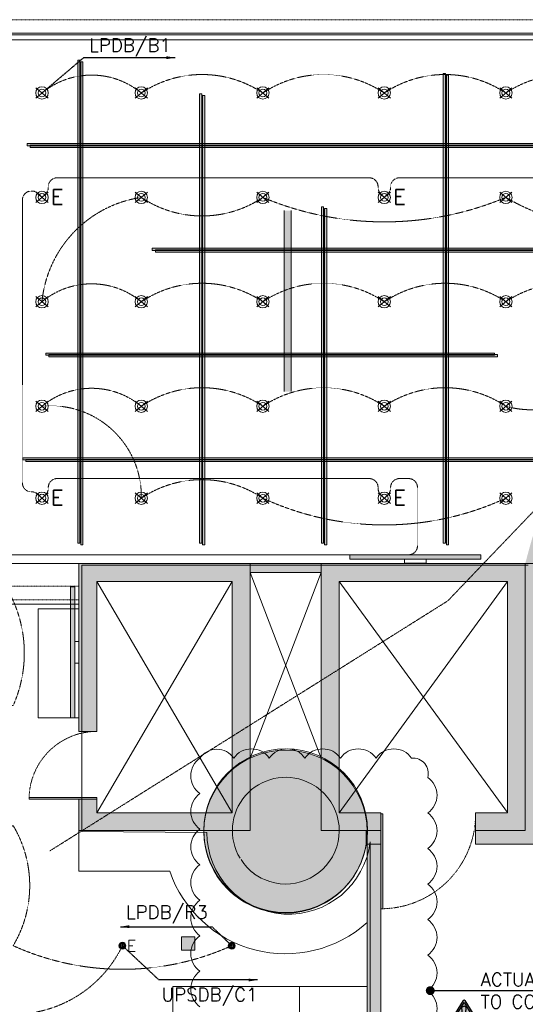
# Model space of a CAD drawing. Header units: millimetres. Extents: x -750 to 72845, y -24282 to 18874.
# Tile 49 of 154: x 7879 to 13565, y 7217 to 18302. Entities that reach past the tile are written whole.
import ezdxf
from ezdxf.enums import TextEntityAlignment as Align

# ---------------------------------------------------------------- set-up
doc = ezdxf.new("R2010")
doc.units = ezdxf.units.MM
doc.header["$MEASUREMENT"] = 0
for name, pattern in [('DASHED', [19.05, 12.7, -6.35]), ('HIDDENX2', [0.75, 0.5, -0.25]), ('IRISH HOUSE_FF46_HYD AIRPORT_HVAC DUCTING LAYOUT 3$0$( Dashed )', [0.75, 0.5, -0.25])]:
    doc.linetypes.add(name, pattern=pattern)
doc.layers.get('0').update_dxf_attribs({"lineweight": 5})
for name, color, linetype in [('ACMV-MEPF_General Text', 7, 'Continuous'), ('IRISH HOUSE_FF46_HYD AIRPORT_HVAC DUCTING LAYOUT 3$0$Flooring', 8, 'Continuous'), ('IRISH HOUSE_FF46_HYD AIRPORT_HVAC DUCTING LAYOUT 3$0$RCP LAYOUT', 8, 'Continuous'), ('Warning Symbol', 7, 'Continuous')]:
    doc.layers.add(name, color=color, linetype=linetype)
for name, color, linetype, lineweight in [('E Celing Lighting', 5, 'DASHED', 5), ('IRISH HOUSE_FF46_HYD AIRPORT_HVAC DUCTING LAYOUT 3$0$00 Structural', 2, 'Continuous', 25), ('IRISH HOUSE_FF46_HYD AIRPORT_HVAC DUCTING LAYOUT 3$0$02 Furniture', 14, 'Continuous', 25), ('IRISH HOUSE_FF46_HYD AIRPORT_HVAC DUCTING LAYOUT 3$0$02_Elevation 00', 8, 'Continuous', 9), ('IRISH HOUSE_FF46_HYD AIRPORT_HVAC DUCTING LAYOUT 3$0$03 Partition', 152, 'Continuous', 25), ('IRISH HOUSE_FF46_HYD AIRPORT_HVAC DUCTING LAYOUT 3$0$Ceiling', 14, 'Continuous', 9), ('IRISH HOUSE_FF46_HYD AIRPORT_HVAC DUCTING LAYOUT 3$0$Furniture', 14, 'Continuous', 9), ('IRISH HOUSE_FF46_HYD AIRPORT_HVAC DUCTING LAYOUT 3$0$Grey', 8, 'Continuous', 9), ('IRISH HOUSE_FF46_HYD AIRPORT_HVAC DUCTING LAYOUT 3$0$LEVEL-F-OVERALL LAYOUT$0$A-DETL', 251, 'Continuous', 15), ('IRISH HOUSE_FF46_HYD AIRPORT_HVAC DUCTING LAYOUT 3$0$LEVEL-F-OVERALL LAYOUT$0$A-FLOR-HRAL', 251, 'Continuous', 13), ('IRISH HOUSE_FF46_HYD AIRPORT_HVAC DUCTING LAYOUT 3$0$LEVEL-F-OVERALL LAYOUT$0$C-COLS', 251, 'Continuous', 13), ('Lighting (Ceiling)', 160, 'Continuous', 15), ('M-MEP-ELLG-CABLE', 146, 'HIDDENX2', 20), ('M-MEP-ELPR-EQUIP', 6, 'Continuous', 20), ('M-MEP-GEN', 7, 'Continuous', 5), ('MEP_Lighting (Walls)', 160, 'Continuous', 15)]:
    doc.layers.add(name, color=color, linetype=linetype, lineweight=lineweight)
doc.styles.add('Oswald Light', font='txt')
doc.styles.add('Romans', font='romans.shx', dxfattribs={"width": 0.8})
doc.styles.get("Standard").update_dxf_attribs({"font": 'romans.shx'})
doc.dimstyles.new('100_Romans_Dot', dxfattribs={"dimtxt": 100, "dimasz": 100, "dimexe": 50, "dimexo": 50, "dimgap": 50, "dimtad": 1, "dimdec": 0, "dimzin": 0, "dimdsep": 46, "dimtxsty": 'Romans', "dimblk": 'DOT', "dimcen": 0.09, "dimclrd": 256, "dimclre": 256, "dimadec": 0, "dimazin": 0, "dimtfac": 1, "dimtdec": 0, "dimtofl": 0, "dimtmove": 0, "dimatfit": 3, "dimldrblk": 'DOT', "dimfxl": 0, "dimtolj": 1, "dimtzin": 0, "dimarcsym": 0})
doc.dimstyles.new('MDS-50', dxfattribs={"dimtxt": 100, "dimasz": 100, "dimexe": 50, "dimexo": 50, "dimgap": 25, "dimtad": 1, "dimdec": 0, "dimtxsty": 'Oswald Light', "dimcen": 0, "dimdle": 1.5875, "dimazin": 0, "dimtfac": 1, "dimtdec": 0, "dimtix": 1, "dimtmove": 0, "dimatfit": 0, "dimfxl": 0, "dimfrac": 2, "dimtolj": 1, "dimarcsym": 0})

# ---------------------------------------------------------------- blocks, each defined once
blk = doc.blocks.new('cl')
at = {"layer": 'Lighting (Ceiling)'}
h = blk.add_hatch(color=0, dxfattribs=at)
h.dxf.hatch_style = 1
h.paths.add_polyline_path([(1.53, 0.03, 1), (-1.53, 0.03, 1)])
h.paths.add_polyline_path([(-0.81, 0.03, -1), (0.81, 0.03, -1)], flags=16)
at = {"layer": 'Lighting (Ceiling)', "color": 0}
for p, q in [((-1.53, 0.03), (1.53, 0.03)), ((0, 1.56), (0, -1.5))]:
    blk.add_line(p, q, dxfattribs=at)
for radius in [1.53, 0.806]:
    blk.add_circle((0, 0.03), radius, dxfattribs=at)
at = {"color": 0}
blk.add_attdef('NAME', text='', height=5, dxfattribs=at).set_placement((0.84, 2.71), align=Align.MIDDLE_CENTER)
blk = doc.blocks.new('IRISH HOUSE_FF46_HYD AIRPORT_HVAC DUCTING LAYOUT 3$0$IRISH HOUSE-RCP LAYOUT')
at = {"lineweight": 0, "ltscale": 0.25}
h = blk.add_hatch(color=8, dxfattribs=at)
h.dxf.hatch_style = 1
edge = h.paths.add_edge_path()
edge.add_line((14811, 5878), (14697, 5980))
edge.add_arc((20815, 1083), 7837, 141.33, 165.7935)
edge.add_line((13218, 3006), (13375, 3006))
edge.add_arc((20787, 1096), 7654, 141.3289, 165.5452, ccw=False)
edge = h.paths.add_edge_path()
edge.add_line((15341, 6701), (15456, 6599))
edge.add_arc((20875, 1116), 7710, 91.1928, 134.6652, ccw=False)
edge.add_line((20715, 8824), (20715, 8976))
edge.add_arc((20868, 1131), 7847, 91.1209, 134.777)
h = blk.add_hatch(color=8, dxfattribs=at)
h.dxf.hatch_style = 1
h.paths.add_polyline_path([(8197, 1117), (8197, 3006), (10122, 3006), (10122, 0), (8197, 0), (8197, 355), (8399, 355), (8399, 202), (9920, 202), (9920, 2804), (8399, 2804), (8399, 1117)])
h = blk.add_hatch(color=8, dxfattribs=at)
h.dxf.hatch_style = 1
h.paths.add_polyline_path([(8197, 1117), (8197, 3006), (10122, 3006), (10122, 0), (8197, 0), (8197, 355), (8399, 355), (8399, 202), (9920, 202), (9920, 2804), (8399, 2804), (8399, 1117)])
h = blk.add_hatch(color=8, dxfattribs=at)
h.dxf.hatch_style = 1
h.paths.add_polyline_path([(8197, 1117), (8197, 3006), (10122, 3006), (10122, 0), (8197, 0), (8197, 355), (8399, 355), (8399, 202), (9920, 202), (9920, 2804), (8399, 2804), (8399, 1117)])
h = blk.add_hatch(color=8, dxfattribs=at)
h.dxf.hatch_style = 1
h.paths.add_polyline_path([(11592, 0), (10922, 0), (10922, 3006), (13218, 3006), (13218, 0), (12659, 0), (12659, 200), (13017, 200), (13017, 2806), (11123, 2806), (11123, 200), (11592, 200)])
h = blk.add_hatch(color=8, dxfattribs=at)
h.dxf.hatch_style = 1
h.paths.add_polyline_path([(11592, 0), (10922, 0), (10922, 3006), (13218, 3006), (13218, 0), (12659, 0), (12659, 200), (13017, 200), (13017, 2806), (11123, 2806), (11123, 200), (11592, 200)])
h = blk.add_hatch(color=8, dxfattribs=at)
h.dxf.hatch_style = 1
h.paths.add_polyline_path([(11592, 0), (10922, 0), (10922, 3006), (13218, 3006), (13218, 0), (12659, 0), (12659, 200), (13017, 200), (13017, 2806), (11123, 2806), (11123, 200), (11592, 200)])
h = blk.add_hatch(color=8, dxfattribs=at)
h.dxf.hatch_style = 1
h.paths.add_polyline_path([(13218, 0), (13217, 3006), (13421, 3006), (13421, -152), (12659, -152), (12659, 0)])
h = blk.add_hatch(color=8, dxfattribs=at)
h.dxf.hatch_style = 1
h.paths.add_polyline_path([(10521, 909, 1), (10521, -928, 1)])
h = blk.add_hatch(color=8, dxfattribs=at)
h.dxf.hatch_style = 1
h.paths.add_polyline_path([(11440, -10, 1), (9603, -10, 1)])
h = blk.add_hatch(color=8, dxfattribs=at)
h.dxf.hatch_style = 1
h.paths.add_polyline_path([(10521, 909, 1), (10521, -928, 1)])
at = {"lineweight": 0}
h = blk.add_hatch(color=8, dxfattribs=at)
h.dxf.hatch_style = 1
h.paths.add_polyline_path([(8399, 373), (8399, 355), (7637, 355), (7637, 373)])
h = blk.add_hatch(color=8, dxfattribs=at)
h.dxf.hatch_style = 1
h.paths.add_polyline_path([(8399, 373), (8399, 355), (7637, 355), (7637, 373)])
h = blk.add_hatch(color=8, dxfattribs=at)
h.dxf.hatch_style = 1
h.paths.add_polyline_path([(8399, 373), (8399, 355), (7637, 355), (7637, 373)])
h = blk.add_hatch(color=8, dxfattribs=at)
h.dxf.hatch_style = 1
h.paths.add_polyline_path([(11617, 188), (11592, 188), (11592, -879), (11617, -879)])
h = blk.add_hatch(color=8, dxfattribs=at)
h.dxf.hatch_style = 1
h.paths.add_polyline_path([(11617, 188), (11592, 188), (11592, -879), (11617, -879)])
h = blk.add_hatch(color=8, dxfattribs=at)
h.dxf.hatch_style = 1
h.paths.add_polyline_path([(11617, 188), (11592, 188), (11592, -879), (11617, -879)])
at = {"lineweight": 0, "ltscale": 0.25}
h = blk.add_hatch(color=8, dxfattribs=at)
h.dxf.hatch_style = 1
h.paths.add_polyline_path([(11592, 0), (11429, 0), (11429, -152), (11592, -152)])
h = blk.add_hatch(color=8, dxfattribs=at)
h.dxf.hatch_style = 1
h.paths.add_polyline_path([(11440, -2926), (11593, -2926), (11593, -2776), (11593, -879), (11592, -879), (11592, -152), (11462, -152), (11440, -152)])
at = {"layer": 'IRISH HOUSE_FF46_HYD AIRPORT_HVAC DUCTING LAYOUT 3$0$00 Structural', "lineweight": 0, "ltscale": 0.25}
h = blk.add_hatch(color=8, dxfattribs=at)
h.dxf.hatch_style = 1
h.paths.add_polyline_path([(10922, 2905), (10922, 3006), (10122, 3006), (10122, 2905)])
h = blk.add_hatch(color=8, dxfattribs=at)
h.dxf.hatch_style = 1
h.paths.add_polyline_path([(9350, -1194), (9350, -1346), (9502, -1346), (9502, -1194)])
at = {"layer": 'IRISH HOUSE_FF46_HYD AIRPORT_HVAC DUCTING LAYOUT 3$0$02 Furniture', "lineweight": 0, "ltscale": 0.25}
h = blk.add_hatch(color=8, dxfattribs=at)
h.dxf.hatch_style = 1
h.paths.add_polyline_path([(10507, 4944), (10583, 4944), (10583, 6980), (10507, 6980)])
h = blk.add_hatch(color=8, dxfattribs=at)
h.dxf.hatch_style = 1
h.paths.add_polyline_path([(12718, 3107), (11243, 3107), (11243, 3056), (12718, 3056)])
h = blk.add_hatch(color=8, dxfattribs=at)
h.dxf.hatch_style = 1
h.paths.add_polyline_path([(8101, 2744), (8101, 1269), (8151, 1269), (8151, 2744)])
at = {"layer": 'IRISH HOUSE_FF46_HYD AIRPORT_HVAC DUCTING LAYOUT 3$0$Ceiling', "lineweight": 0, "ltscale": 0.25}
h = blk.add_hatch(color=8, dxfattribs=at)
h.dxf.hatch_style = 1
h.paths.add_polyline_path([(8184, 8673), (8209, 8673), (8209, 3235), (8184, 3235)])
h = blk.add_hatch(color=8, dxfattribs=at)
h.dxf.hatch_style = 1
h.paths.add_polyline_path([(8218, 8655), (8243, 8655), (8243, 3217), (8218, 3217)])
h = blk.add_hatch(color=8, dxfattribs=at)
h.dxf.hatch_style = 1
h.paths.add_polyline_path([(12296, 8523), (12321, 8523), (12321, 3235), (12296, 3235)])
h = blk.add_hatch(color=8, dxfattribs=at)
h.dxf.hatch_style = 1
h.paths.add_polyline_path([(12330, 8504), (12355, 8504), (12355, 3217), (12330, 3217)])
h = blk.add_hatch(color=8, dxfattribs=at)
h.dxf.hatch_style = 1
h.paths.add_polyline_path([(9555, 8295), (9580, 8295), (9580, 3235), (9555, 3235)])
h = blk.add_hatch(color=8, dxfattribs=at)
h.dxf.hatch_style = 1
h.paths.add_polyline_path([(9588, 8277), (9614, 8277), (9614, 3217), (9588, 3217)])
h = blk.add_hatch(color=8, dxfattribs=at)
h.dxf.hatch_style = 1
h.paths.add_polyline_path([(16578, 7735), (16578, 7710), (7614, 7710), (7614, 7735)])
h = blk.add_hatch(color=8, dxfattribs=at)
h.dxf.hatch_style = 1
h.paths.add_polyline_path([(16612, 7717), (16612, 7692), (7648, 7692), (7648, 7717)])
h = blk.add_hatch(color=8, dxfattribs=at)
h.dxf.hatch_style = 1
h.paths.add_polyline_path([(10925, 7024), (10950, 7024), (10950, 3235), (10925, 3235)])
h = blk.add_hatch(color=8, dxfattribs=at)
h.dxf.hatch_style = 1
h.paths.add_polyline_path([(10959, 7006), (10984, 7006), (10984, 3217), (10959, 3217)])
h = blk.add_hatch(color=8, dxfattribs=at)
h.dxf.hatch_style = 1
h.paths.add_polyline_path([(15021, 6556), (15021, 6531), (9023, 6531), (9023, 6556)])
h = blk.add_hatch(color=8, dxfattribs=at)
h.dxf.hatch_style = 1
h.paths.add_polyline_path([(15055, 6538), (15055, 6513), (9057, 6513), (9057, 6538)])
h = blk.add_hatch(color=8, dxfattribs=at)
h.dxf.hatch_style = 1
h.paths.add_polyline_path([(12870, 5377), (12870, 5352), (7826, 5352), (7826, 5377)])
h = blk.add_hatch(color=8, dxfattribs=at)
h.dxf.hatch_style = 1
h.paths.add_polyline_path([(12904, 5359), (12904, 5334), (7860, 5334), (7860, 5359)])
h = blk.add_hatch(color=8, dxfattribs=at)
h.dxf.hatch_style = 1
h.paths.add_polyline_path([(13410, 4198), (13410, 4173), (7566, 4173), (7566, 4198)])
h = blk.add_hatch(color=8, dxfattribs=at)
h.dxf.hatch_style = 1
h.paths.add_polyline_path([(13444, 4180), (13444, 4155), (7600, 4155), (7600, 4180)])
at = {"color": 8, "lineweight": 0, "ltscale": 0.25}
for p, q in [((8399, 202), (9920, 2804)), ((8399, 2804), (9920, 202)), ((8399, 202), (9920, 2804)), ((8399, 2804), (9920, 202)), ((8399, 202), (9920, 2804)), ((8399, 2804), (9920, 202)), ((13017, 204), (11123, 2806)), ((13017, 2806), (11123, 200)), ((13017, 204), (11123, 2806)), ((13017, 2806), (11123, 200)), ((13017, 204), (11123, 2806)), ((13017, 2806), (11123, 200))]:
    blk.add_line(p, q, dxfattribs=at)
at = {"layer": 'IRISH HOUSE_FF46_HYD AIRPORT_HVAC DUCTING LAYOUT 3$0$00 Structural', "color": 8, "lineweight": 0, "ltscale": 0.25}
for p, q in [((8197, 1117), (8197, 3006)), ((8197, 3006), (10122, 3006)), ((8197, 1117), (8197, 3006)), ((8197, 3006), (10122, 3006)), ((8197, 1117), (8197, 3006)), ((8197, 3006), (10122, 3006)), ((10122, 2905), (10122, 3006)), ((10122, 3006), (10922, 3006)), ((10122, 3006), (10122, 0)), ((10122, 3006), (10122, 0)), ((10122, 3006), (10122, 0)), ((10922, 3006), (10922, 2905)), ((10922, 0), (10922, 3006)), ((10922, 3006), (13218, 3006)), ((10922, 0), (10922, 3006)), ((10922, 3006), (13218, 3006)), ((10922, 0), (10922, 3006)), ((10922, 3006), (13218, 3006)), ((13218, 0), (13217, 3006)), ((13217, 3006), (13421, 3006)), ((13218, 3006), (13218, 0)), ((13218, 3006), (13218, 0)), ((13218, 3006), (13218, 0)), ((10122, 817), (10922, 2905)), ((10922, 817), (10122, 2905)), ((10922, 2905), (10122, 2905)), ((9920, 2804), (8399, 2804)), ((8399, 2804), (8399, 1117)), ((9920, 2804), (8399, 2804)), ((8399, 2804), (8399, 1117)), ((9920, 2804), (8399, 2804)), ((8399, 2804), (8399, 1117)), ((9920, 202), (9920, 2804)), ((9920, 202), (9920, 2804)), ((9920, 202), (9920, 2804)), ((13017, 2806), (11123, 2806)), ((11123, 2806), (11123, 200)), ((13017, 2806), (11123, 2806)), ((11123, 2806), (11123, 200)), ((13017, 2806), (11123, 2806)), ((11123, 2806), (11123, 200)), ((13017, 200), (13017, 2806)), ((13017, 200), (13017, 2806)), ((13017, 200), (13017, 2806)), ((8399, 1117), (8197, 1117)), ((8399, 1117), (8197, 1117)), ((8399, 1117), (8197, 1117)), ((8197, 0), (8197, 355)), ((8197, 355), (8399, 355)), ((8197, 0), (8197, 355)), ((8197, 355), (8399, 355)), ((8197, 0), (8197, 355)), ((8197, 355), (8399, 355)), ((8399, 355), (8399, 202)), ((8399, 355), (8399, 202)), ((8399, 355), (8399, 202)), ((8399, 202), (9920, 202)), ((8399, 202), (9920, 202)), ((8399, 202), (9920, 202)), ((11123, 200), (11592, 200)), ((11123, 200), (11592, 200)), ((11123, 200), (11592, 200)), ((11592, 200), (11592, 0)), ((11592, 200), (11592, 0)), ((11592, 200), (11592, 0)), ((12659, 0), (12659, 200)), ((12659, 200), (13017, 200)), ((12659, 0), (12659, 200)), ((12659, 200), (13017, 200)), ((12659, 0), (12659, 200)), ((12659, 200), (13017, 200)), ((10122, 0), (8197, 0)), ((10122, 0), (8197, 0)), ((10122, 0), (8197, 0)), ((11592, 0), (10922, 0)), ((11592, 0), (10922, 0)), ((11592, 0), (10922, 0)), ((11592, 0), (11429, 0)), ((11429, 0), (11429, -152)), ((11592, -152), (11592, 0)), ((12659, -152), (12659, 0)), ((12659, 0), (13218, 0)), ((13218, 0), (12659, 0)), ((13218, 0), (12659, 0)), ((13218, 0), (12659, 0)), ((11429, -152), (11592, -152)), ((11593, -152), (11440, -152)), ((11440, -152), (11440, -2926)), ((11593, -2926), (11593, -152)), ((13421, -152), (12659, -152)), ((9350, -1194), (9502, -1194)), ((9350, -1346), (9350, -1194)), ((9502, -1194), (9502, -1346)), ((9502, -1346), (9350, -1346))]:
    blk.add_line(p, q, dxfattribs=at)
blk.add_circle((10521, -10), 918, dxfattribs=at)
blk.add_circle((10521, -10), 918, dxfattribs=at)
blk.add_circle((10521, -10), 918, dxfattribs=at)
at = {"layer": 'IRISH HOUSE_FF46_HYD AIRPORT_HVAC DUCTING LAYOUT 3$0$02 Furniture', "color": 8, "lineweight": 0, "ltscale": 0.25}
for p, q in [((10507, 6980), (10507, 4944)), ((10583, 4944), (10583, 6980)), ((12718, 3107), (11243, 3107)), ((11243, 3107), (11243, 3056)), ((12718, 3056), (12718, 3107)), ((11243, 3056), (12718, 3056)), ((11448, 3056), (11416, 3056)), ((11858, 3056), (12103, 3056)), ((11858, 3010), (11858, 3056)), ((12103, 3010), (11858, 3010)), ((12103, 3056), (12103, 3010)), ((8101, 2744), (8101, 1269)), ((8151, 2744), (8101, 2744)), ((8151, 1269), (8151, 2744)), ((7740, 1269), (7740, 2498)), ((7740, 2498), (8197, 2498)), ((8197, 2498), (8197, 1269)), ((8151, 1884), (8151, 2129)), ((8151, 2129), (8197, 2129)), ((8197, 2129), (8197, 1884)), ((8197, 1884), (8151, 1884)), ((8197, 1269), (7740, 1269)), ((8101, 1269), (8151, 1269)), ((9603, 0), (8197, 0)), ((8197, 0), (8197, -457)), ((11440, -1034), (11440, 0)), ((8197, -457), (9220, -457))]:
    blk.add_line(p, q, dxfattribs=at)
for radius, start, end in [(918, 179.3866, 0.6134), (1376, 198.9773, 311.8836)]:
    blk.add_arc((10521, -10), radius, start, end, dxfattribs=at)
at = {"layer": 'IRISH HOUSE_FF46_HYD AIRPORT_HVAC DUCTING LAYOUT 3$0$02_Elevation 00', "color": 8, "lineweight": 0, "ltscale": 25}
for p, q in [((7637, 355), (7637, 373)), ((7637, 373), (8399, 373)), ((7637, 355), (7637, 373)), ((7637, 373), (8399, 373)), ((7637, 355), (7637, 373)), ((7637, 373), (8399, 373)), ((8399, 355), (7637, 355)), ((8399, 355), (7637, 355)), ((8399, 355), (7637, 355)), ((8399, 373), (8399, 355)), ((8399, 373), (8399, 355)), ((8399, 373), (8399, 355)), ((11617, 188), (11592, 188)), ((11592, 188), (11592, -879)), ((11617, 188), (11592, 188)), ((11592, 188), (11592, -879)), ((11617, 188), (11592, 188)), ((11592, 188), (11592, -879)), ((11617, -879), (11617, 188)), ((11617, -879), (11617, 188)), ((11617, -879), (11617, 188)), ((11592, -879), (11617, -879)), ((11592, -879), (11617, -879)), ((11592, -879), (11617, -879))]:
    blk.add_line(p, q, dxfattribs=at)
at = {"layer": 'IRISH HOUSE_FF46_HYD AIRPORT_HVAC DUCTING LAYOUT 3$0$02_Elevation 00', "color": 8, "lineweight": 0, "ltscale": 0.25}
for p, q in [((10677, -1754), (9255, -1754)), ((9255, -1754), (9255, -2520)), ((10677, -2520), (10677, -1754)), ((11440, -1754), (10677, -1754)), ((10677, -1754), (10677, -2520)), ((11440, -2520), (11440, -1754))]:
    blk.add_line(p, q, dxfattribs=at)
at = {"layer": 'IRISH HOUSE_FF46_HYD AIRPORT_HVAC DUCTING LAYOUT 3$0$03 Partition', "color": 8, "lineweight": 0, "ltscale": 0.25}
for p, q in [((6589, 8978), (20817, 8978)), ((20817, 8902), (6589, 8902)), ((8197, 8978), (20817, 8978))]:
    blk.add_line(p, q, dxfattribs=at)
at = {"layer": 'IRISH HOUSE_FF46_HYD AIRPORT_HVAC DUCTING LAYOUT 3$0$Ceiling', "color": 8, "lineweight": 0, "ltscale": 0.25}
for p, q in [((8184, 8673), (8209, 8673)), ((8184, 3235), (8184, 8673)), ((8209, 8673), (8209, 3235)), ((8218, 8655), (8243, 8655)), ((8218, 3217), (8218, 8655)), ((8243, 8655), (8243, 3217)), ((12296, 8523), (12321, 8523)), ((12296, 3235), (12296, 8523)), ((12321, 8523), (12321, 3235)), ((12330, 8504), (12355, 8504)), ((12330, 3217), (12330, 8504)), ((12355, 8504), (12355, 3217)), ((9555, 8295), (9580, 8295)), ((9555, 3235), (9555, 8295)), ((9580, 8295), (9580, 3235)), ((9588, 8277), (9614, 8277)), ((9588, 3217), (9588, 8277)), ((9614, 8277), (9614, 3217)), ((7614, 7710), (7614, 7735)), ((7614, 7735), (16578, 7735)), ((16578, 7710), (7614, 7710)), ((7648, 7692), (7648, 7717)), ((7648, 7717), (16612, 7717)), ((16612, 7692), (7648, 7692)), ((10925, 7024), (10950, 7024)), ((10925, 3235), (10925, 7024)), ((10950, 7024), (10950, 3235)), ((10959, 7006), (10984, 7006)), ((10959, 3217), (10959, 7006)), ((10984, 7006), (10984, 3217)), ((9023, 6531), (9023, 6556)), ((9023, 6556), (15021, 6556)), ((15021, 6531), (9023, 6531)), ((9057, 6513), (9057, 6538)), ((9057, 6538), (15055, 6538)), ((15055, 6513), (9057, 6513)), ((7826, 5352), (7826, 5377)), ((7826, 5377), (12870, 5377)), ((12870, 5352), (7826, 5352)), ((7860, 5334), (7860, 5359)), ((7860, 5359), (12904, 5359)), ((12904, 5334), (7860, 5334)), ((12870, 5377), (12870, 5352)), ((12904, 5359), (12904, 5334)), ((7566, 4173), (7566, 4198)), ((7566, 4198), (13410, 4198)), ((13410, 4173), (7566, 4173)), ((7600, 4155), (7600, 4180)), ((7600, 4180), (13444, 4180)), ((13444, 4155), (7600, 4155)), ((8209, 3235), (8184, 3235)), ((8243, 3217), (8218, 3217)), ((9580, 3235), (9555, 3235)), ((9614, 3217), (9588, 3217)), ((10950, 3235), (10925, 3235)), ((10984, 3217), (10959, 3217)), ((12321, 3235), (12296, 3235)), ((12355, 3217), (12330, 3217))]:
    blk.add_line(p, q, dxfattribs=at)
at = {"layer": 'IRISH HOUSE_FF46_HYD AIRPORT_HVAC DUCTING LAYOUT 3$0$Flooring', "color": 8, "lineweight": 0, "ltscale": 0.25}
for p, q in [((20851, 8960), (1389, 8960)), ((8231, 2988), (13251, 2989)), ((8231, -9), (8231, 2988)), ((9637, -19), (8231, -9)), ((11472, -8885), (11472, -124))]:
    blk.add_line(p, q, dxfattribs=at)
blk.add_arc((10557, -19), 921, 179.9981, 353.3341, dxfattribs=at)
at = {"layer": 'IRISH HOUSE_FF46_HYD AIRPORT_HVAC DUCTING LAYOUT 3$0$Furniture', "color": 8, "lineweight": 0, "ltscale": 0.25}
blk.add_line((20817, 8978), (1459, 8978), dxfattribs=at)
at = {"layer": 'IRISH HOUSE_FF46_HYD AIRPORT_HVAC DUCTING LAYOUT 3$0$Grey', "color": 8, "linetype": 'IRISH HOUSE_FF46_HYD AIRPORT_HVAC DUCTING LAYOUT 3$0$( Dashed )', "lineweight": 0, "ltscale": 0.2}
for p, q in [((20817, 9130), (1462, 9130)), ((6038, 2752), (8197, 2752)), ((8197, 2752), (8197, 2600)), ((8197, 2600), (6038, 2600))]:
    blk.add_line(p, q, dxfattribs=at)
at = {"layer": 'IRISH HOUSE_FF46_HYD AIRPORT_HVAC DUCTING LAYOUT 3$0$Grey', "color": 8, "lineweight": 0, "ltscale": 0.25}
for p, q in [((8197, 3006), (6063, 3006)), ((8197, 2549), (8197, 3006)), ((6063, 2549), (8197, 2549))]:
    blk.add_line(p, q, dxfattribs=at)
at = {"layer": 'IRISH HOUSE_FF46_HYD AIRPORT_HVAC DUCTING LAYOUT 3$0$Grey', "color": 8, "linetype": 'IRISH HOUSE_FF46_HYD AIRPORT_HVAC DUCTING LAYOUT 3$0$( Dashed )', "lineweight": 0, "ltscale": 0.2}
for centre, radius, start, end in [((8399, 355), 762, 90, 180), ((8399, 355), 762, 90, 180), ((8399, 355), 762, 90, 180), ((11592, 188), 1067, 270, 0), ((11592, 188), 1067, 270, 0), ((11592, 188), 1067, 270, 0)]:
    blk.add_arc(centre, radius, start, end, dxfattribs=at)
at = {"layer": 'IRISH HOUSE_FF46_HYD AIRPORT_HVAC DUCTING LAYOUT 3$0$LEVEL-F-OVERALL LAYOUT$0$A-DETL', "color": 8, "lineweight": 0}
blk.add_arc((10470, -61), 520, 210.4773, 235.1163, dxfattribs=at)
at = {"layer": 'IRISH HOUSE_FF46_HYD AIRPORT_HVAC DUCTING LAYOUT 3$0$LEVEL-F-OVERALL LAYOUT$0$A-FLOR-HRAL', "color": 8, "lineweight": 0}
blk.add_circle((10524, 0), 921, dxfattribs=at)
at = {"layer": 'IRISH HOUSE_FF46_HYD AIRPORT_HVAC DUCTING LAYOUT 3$0$LEVEL-F-OVERALL LAYOUT$0$C-COLS', "color": 8, "lineweight": 0}
for start, end in [(66.6, 211.1967), (246.6, 66.6), (222.311, 230.2364), (230.2642, 246.6)]:
    blk.add_arc((10524, 0), 601, start, end, dxfattribs=at)
blk = doc.blocks.new('IRISH HOUSE_FF46_HYD AIRPORT_HVAC DUCTING LAYOUT 3')
at = {"layer": 'IRISH HOUSE_FF46_HYD AIRPORT_HVAC DUCTING LAYOUT 3$0$RCP LAYOUT', "lineweight": 0}
blk.add_blockref('IRISH HOUSE_FF46_HYD AIRPORT_HVAC DUCTING LAYOUT 3$0$IRISH HOUSE-RCP LAYOUT', (0, 0), dxfattribs=at)
blk = doc.blocks.new('kinsegryumj')
at = {"layer": 'MEP_Lighting (Walls)', "color": 1}
for p, q in [((1724668.3, -80218.77), (1724673.75, -80223.42)), ((1724673.75, -80218.77), (1724668.3, -80223.42))]:
    blk.add_line(p, q, dxfattribs=at)
for radius in [2.74, 1.71]:
    blk.add_circle((1724671.03, -80221.09), radius, dxfattribs=at)
blk = doc.blocks.new('EM LIGHT1')
at = {"layer": 'MEP_Lighting (Walls)', "color": 5}
for p, q in [((-69, 59), (69, -59)), ((69, 59), (-69, -59))]:
    blk.add_line(p, q, dxfattribs=at)
for radius in [69.5, 43.4]:
    blk.add_circle((0, 0), radius, dxfattribs=at)
at = {"color": 5, "insert": (102, 90), "char_height": 170, "width": 45.68, "attachment_point": 1}
blk.add_mtext('E', dxfattribs=at)
blk = doc.blocks.new('A$C759E7B6B')
at = {"layer": 'Warning Symbol'}
h = blk.add_hatch(color=240, dxfattribs=at)
h.dxf.hatch_style = 1
h.paths.add_polyline_path([(9, 381, 0.559648), (-9, 381), (-233, 15, 0.579652), (-224, 0), (224, 0, 0.592995), (233, 16)])
h.paths.add_polyline_path([(0, 348), (197, 25), (-197, 25)], flags=16)
h.paths.add_polyline_path([(0, 294, -0.249038), (32, 273), (21, 121, -0.546529), (0, 92, -0.288902), (-20, 103), (-32, 273, -0.249038)], flags=0)
h.paths.add_polyline_path([(21, 56, -1), (-21, 56, -1)], flags=0)
h = blk.add_hatch(color=2, dxfattribs=at)
h.dxf.hatch_style = 1
h.paths.add_polyline_path([(-197, 25), (197, 25), (0, 348)])
h.paths.add_polyline_path([(-20, 103), (-32, 273, -0.249038), (0, 294, -0.249038), (32, 273), (21, 121, -0.546529), (0, 92, -0.288902)], flags=16)
h.paths.add_polyline_path([(21, 56, -1), (-21, 56, -1)], flags=16)
h = blk.add_hatch(color=240, dxfattribs=at)
h.dxf.hatch_style = 1
h.paths.add_polyline_path([(32, 273, 0.249038), (0, 294, 0.249038), (-32, 273), (-20, 103, 0.288902), (0, 92, 0.546529), (21, 121)])
h.paths.add_polyline_path([(21, 56, 1), (-21, 56, 1)])
for p, q in [((-233, 16), (-9, 381)), ((-197, 25), (0, 348)), ((0, 348), (197, 25)), ((9, 381), (233, 16)), ((-20, 103), (-32, 273)), ((20, 103), (32, 273)), ((224, 0), (-224, 0)), ((197, 25), (-197, 25))]:
    blk.add_line(p, q, dxfattribs=at)
blk.add_circle((0, 56), 20.7, dxfattribs=at)
for centre, radius, start, end in [((0, 376), 10.1, 32.6709, 147.3291), ((3, 253), 40.7, 94.6224, 150.5598), ((-3, 253), 40.7, 29.4402, 85.3776), ((-224, 10), 10.1, 147.3291, 270), ((-1, 113), 21.5, 209.1393, 273.5958), ((1, 113), 21.5, 266.4042, 330.8607), ((224, 10), 10.1, 270, 32.6709)]:
    blk.add_arc(centre, radius, start, end, dxfattribs=at)
blk = doc.blocks.new('_Dot')
at = {"color": 0, "linetype": 'ByBlock', "lineweight": -2}
blk.add_line((-0.5, 0), (-1, 0), dxfattribs=at)
at = {"color": 0, "linetype": 'ByBlock', "const_width": 0.5}
blk.add_lwpolyline([(-0.25, 0, 1), (0.25, 0, 1)], format="xyb", close=True, dxfattribs=at)

msp = doc.modelspace()

# ---------------------------------------------------------------- linework, layer by layer
at = {"color": 1}
msp.add_lwpolyline([(12468, 6971, 0.520567), (12468, 7371, 0.520567), (12468, 7771, 0.520567), (12468, 8171, 0.520567), (12468, 8571, 0.520567), (12468, 8971, 0.520567), (12468, 9371, 0.520567), (12468, 9771, 0.520567), (12286, 9989, 0.520567), (11886, 9989, 0.520567), (11486, 9989, 0.520567), (11086, 9989, 0.520567), (10686, 9989, 0.520567), (10286, 9989, 0.520567), (9906, 9989, 0.520567), (9906, 9589, 0.520567), (9906, 9189, 0.520567), (9906, 8789, 0.520567), (9906, 8389, 0.520567), (9906, 7989, 0.520567), (9906, 7589, 0.520567), (9906, 7189, 0.520567)], format="xyb", dxfattribs=at)
at = {"layer": 'M-MEP-ELLG-CABLE', "color": 1, "ltscale": 5}
for points in [[(14713, 17476, 0.305176), (13346, 17476, 0.305176), (11979, 17476, 0.305176), (10613, 17476, 0.305176), (9246, 17476, 0.362031), (8129, 17476)], [(13346, 12915, -0.220211), (10613, 12915, 0.305176), (9246, 12915, 0.449912), (8129, 13950, -0.362031), (9246, 13950, -0.305176), (10613, 13950, -0.305176), (11979, 13950, -0.305176), (13346, 13950, 0.534934), (14713, 15126, 0.305176), (13346, 15126, 0.305176), (11979, 15126, 0.305176), (10613, 15126, 0.305176), (9246, 15126, 0.362031), (8129, 15126, -0.34514), (9246, 16301, 0.305176), (10613, 16301, 0.201448), (13346, 16301, 0.285881), (15927, 16360, 0.765018)], [(5898, 6797, -0.413275), (5676, 7257, -0.172632), (5676, 8545, -0.172632), (5676, 9832, -0.172632), (5676, 11119, -0.473821), (5898, 11660, 0.265441), (6635, 11882, 0.291243), (7744, 11882, -0.237073), (7805, 10581, 0.414119), (6576, 9229, 0.305782), (7805, 9229, -0.27527), (7805, 7877, 0.216265), (10263, 7877)]]:
    msp.add_lwpolyline(points, format="xyb", dxfattribs=at)
at = {"layer": 'M-MEP-ELLG-CABLE', "color": 5, "ltscale": 5}
for points in [[(14542, 16522), (12150, 16522, 0.414214), (12050, 16422), (12050, 16414, -0.199474), (12021, 16343), (11979, 16301), (11938, 16343, -0.197928), (11909, 16414), (11909, 16422, 0.414214), (11809, 16522), (8300, 16522, 0.414214), (8200, 16422), (8200, 16414, -0.199474), (8171, 16343), (8129, 16301), (8088, 16343, 0.199897), (8017, 16373), (8009, 16373, 0.414214), (7909, 16273), (7909, 13086, 0.414214), (8009, 12986), (8017, 12986, -0.199897), (8088, 12957), (8129, 12915), (8171, 12956, 0.199474), (8200, 13027), (8200, 13036, -0.414214), (8300, 13136), (11809, 13136, -0.414214), (11909, 13036), (11909, 13027, 0.197928), (11938, 12957), (11979, 12915), (12021, 12956, 0.199474), (12050, 13027), (12050, 13036, -0.414214), (12150, 13136), (12252, 13136, -0.414214), (12352, 13036), (12352, 12378, -0.414214), (12252, 12278), (7196, 12278, 0.414214)], [(6576, 7877, 0.628175), (9034, 7877)]]:
    msp.add_lwpolyline(points, format="xyb", dxfattribs=at)
at = {"layer": 'M-MEP-ELLG-CABLE', "color": 6, "ltscale": 5}
msp.add_lwpolyline([(8219, 8945), (12693, 11759), (16471, 15708)], dxfattribs=at)

# ---------------------------------------------------------------- block references
at = {"layer": 'E Celing Lighting', "color": 5, "xscale": 25.32885420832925, "yscale": 25.32885420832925, "zscale": 25.32885420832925}
for p in [(-43675812, 2049385), (-43674695, 2049385), (-43673328, 2049385), (-43671962, 2049385), (-43670595, 2049385), (-43674695, 2048210), (-43673328, 2048210), (-43670595, 2048210), (-43675812, 2047035), (-43674695, 2047035), (-43673328, 2047035), (-43671962, 2047035), (-43670595, 2047035), (-43675812, 2045858), (-43674695, 2045858), (-43673328, 2045858), (-43671962, 2045858), (-43670595, 2045858), (-43674695, 2044823), (-43673328, 2044823), (-43670595, 2044823)]:
    msp.add_blockref('kinsegryumj', p, dxfattribs=at)
at = {"layer": 'E Celing Lighting', "color": 5}
ref = msp.add_blockref('cl', (9034, 7876), dxfattribs=dict(at, xscale=-25.32885420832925, yscale=25.32885420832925, zscale=25.32885420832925))
ref.add_attrib('NAME', 'E', dxfattribs={"layer": '0', "color": 0, "height": 127}).set_placement((9137, 7874), align=Align.MIDDLE_CENTER)
at = {"layer": 'E Celing Lighting', "color": 1, "xscale": -25.32885420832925, "yscale": 25.32885420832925, "zscale": 25.32885420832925}
msp.add_blockref('cl', (10263, 7876), dxfattribs=at)
at = {"layer": 'M-MEP-ELPR-EQUIP'}
for name, p in [('IRISH HOUSE_FF46_HYD AIRPORT_HVAC DUCTING LAYOUT 3', (347, 9172)), ('EM LIGHT1', (8129, 16301)), ('EM LIGHT1', (11979, 16301)), ('EM LIGHT1', (8129, 12915)), ('EM LIGHT1', (11979, 12915))]:
    msp.add_blockref(name, p, dxfattribs=at)
at = {"layer": 'Warning Symbol', "xscale": 0.75, "yscale": 0.75, "zscale": 0.75}
msp.add_blockref('A$C759E7B6B', (12877, 6975), dxfattribs=at)

# ---------------------------------------------------------------- texts
at = {"layer": 'ACMV-MEPF_General Text', "insert": (13062, 7371), "char_height": 150, "attachment_point": 4}
msp.add_mtext_dynamic_manual_height_columns('{\\C1;ACTUAL DEMISE AREA YET TO CONFIRM.}', width=2921.72, gutter_width=1, heights=[1205], dxfattribs=at)
at = {"layer": 'M-MEP-GEN', "char_height": 150, "width": 664.01, "attachment_point": 4}
for s, insert in [('{\\Fsimplex|c0;LPDB/B1}', (8659, 17989, 0)), ('{\\Fsimplex|c0;LPDB/R3}', (9073, 8228, 0)), ('{\\Fsimplex|c0;UPSDB/C1}', (9474, 7301))]:
    msp.add_mtext(s, dxfattribs=dict(at, insert=insert))

# ---------------------------------------------------------------- leaders
at = {"color": 1}
msp.add_leader([(12496, 7371), (15523, 7371)], dimstyle='100_Romans_Dot', override={"dimtad": 0, "dimclrd": 1}, dxfattribs=at)
at = {"layer": 'M-MEP-ELLG-CABLE', "color": 1, "ltscale": 5}
for points in [[(9627, 17874), (8598, 17874), (8129, 17476)], [(9012, 8091), (10041, 8091), (10263, 7877)]]:
    msp.add_leader(points, dimstyle='MDS-50', override={"dimtad": 0}, dxfattribs=at)
at = {"layer": 'M-MEP-ELLG-CABLE', "color": 5, "ltscale": 5}
msp.add_leader([(10553, 7491), (9445, 7491), (9034, 7877)], dimstyle='MDS-50', override={"dimtad": 0}, dxfattribs=at)

doc.saveas('drawing.dxf')
